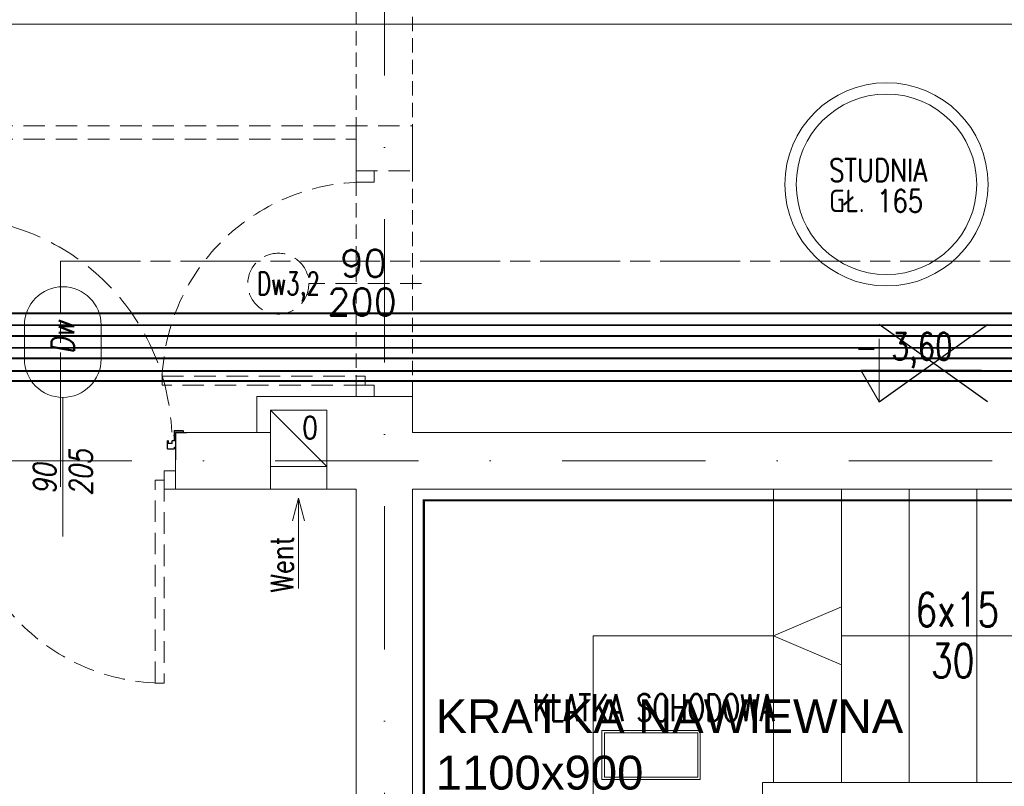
# Model space of a CAD drawing. Header units: millimetres. Extents: x -82287 to 177822, y -399756 to 0.
# Tile 179 of 228: x 51893 to 52329, y -195030 to -194691. Entities that reach past the tile are written whole.
import ezdxf
from ezdxf.enums import TextEntityAlignment as Align
from ezdxf.lldxf.tags import DXFTag

# ---------------------------------------------------------------- set-up
doc = ezdxf.new("R2010")
doc.units = ezdxf.units.MM
doc.header["$MEASUREMENT"] = 0
for name, pattern in [('SUŁOSZOWA - PB 21 03$0$2_3', [1, 0.5, -0.5]), ('SUŁOSZOWA - PB 21 03$0$CACHE', [9.525, 6.35, -3.175]), ('SUŁOSZOWA - PB 21 03$0$CARKOVANA', [7.5, 5, -2.5]), ('SUŁOSZOWA - PB 21 03$0$CENTER', [0.6, 0.375, -0.075, 0.075, -0.075]), ('SUŁOSZOWA - PB 21 03$0$CHAIN', [0.3543, 0.2362, -0.0295, 0.0591, -0.0295]), ('SUŁOSZOWA - PB 21 03$0$DASHDOT', [25.4, 12.7, -6.35, 0, -6.35]), ('SUŁOSZOWA - PB 21 03$0$Hidden Line', [391.222223, 282.222223, -109]), ('SUŁOSZOWA - PB 21 03$0$HIDDEN2', [4.7625, 3.175, -1.5875])]:
    doc.linetypes.add(name, pattern=pattern)
for name, color, linetype, lineweight in [('FL_WENTYLACJA', 7, 'Continuous', 50), ('IS_Powrót', 5, 'DASH', 40), ('IS_Zasilanie', 1, 'SOLID', 40), ('SUŁOSZOWA - PB 21 03$0$!! 0_ Istn-sciany', 251, 'Continuous', 0), ('SUŁOSZOWA - PB 21 03$0$!! 0_ Istn-widok', 251, 'Continuous', 0), ('SUŁOSZOWA - PB 21 03$0$!! 0_ Opis', 251, 'Continuous', 0), ('SUŁOSZOWA - PB 21 03$0$!! 0_Istn-armatura', 251, 'Continuous', 0), ('SUŁOSZOWA - PB 21 03$0$!! 0_Istn-went', 251, 'Continuous', 0), ('SUŁOSZOWA - PB 21 03$0$!! 0_Opis_pom', 251, 'Continuous', 0), ('SUŁOSZOWA - PB 21 03$0$!! 0_Osie', 251, 'SUŁOSZOWA - PB 21 03$0$DASHDOT', 0), ('SUŁOSZOWA - PB 21 03$0$!! 0_Widok', 251, 'Continuous', 0), ('SUŁOSZOWA - PB 21 03$0$!! 1  WYDZIELENIE PPOŻ', 251, 'Continuous', 0), ('SUŁOSZOWA - PB 21 03$0$!! 1_droga ewakuacyjna', 251, 'SUŁOSZOWA - PB 21 03$0$CHAIN', 0), ('SUŁOSZOWA - PB 21 03$0$!! 1_drzwi-linia', 251, 'Continuous', 0), ('SUŁOSZOWA - PB 21 03$0$!! 1_OPIS POM NOWE', 251, 'Continuous', 0), ('SUŁOSZOWA - PB 21 03$0$!! 1_PROJ przerywana', 251, 'SUŁOSZOWA - PB 21 03$0$CACHE', 0), ('SUŁOSZOWA - PB 21 03$0$!! 1_Wyburzenia', 251, 'SUŁOSZOWA - PB 21 03$0$CARKOVANA', 0), ('SUŁOSZOWA - PB 21 03$0$!! 2_drzwi opis', 251, 'Continuous', 0), ('SUŁOSZOWA - PB 21 03$0$0-osie-liniA', 251, 'SUŁOSZOWA - PB 21 03$0$DASHDOT', 0)]:
    doc.layers.add(name, color=color, linetype=linetype, lineweight=lineweight)
doc.layers.add('FL_XREF', color=252, linetype='Continuous')
for name, color, linetype, lineweight, true_color in [('IS_Ciepła_woda', 1, 'DASHDOT', 40, 0xff0000), ('IS_Cyrkulacja', 7, 'DASHWAVE', 40, 0x800080), ('IS_Zimna_woda', 5, 'SOLID', 40, 0x0000ff)]:
    doc.layers.add(name, color=color, linetype=linetype, lineweight=lineweight, true_color=true_color)
doc.layers.add('SUŁOSZOWA - PB 21 03$0$!! 0_ramki', color=251, linetype='Continuous', lineweight=0, plot=False)
doc.styles.get("Standard").update_dxf_attribs({"font": 'arial.ttf'})
doc.styles.add('SUŁOSZOWA - PB 21 03$0$50', font='ROMANS.shx', dxfattribs={"width": 0.8, "oblique": 10, "height": 10})
doc.styles.add('SUŁOSZOWA - PB 21 03$0$ARCHETYP', font='romans.shx', dxfattribs={"height": 15})
doc.styles.add('SUŁOSZOWA - PB 21 03$0$ARIAL', font='tahoma.ttf')
doc.styles.add('SUŁOSZOWA - PB 21 03$0$SIMPLEX', font='simplex.shx', dxfattribs={"width": 0.77})
doc.styles.add('SUŁOSZOWA - PB 21 03$0$TXT', font='simplex.shx')
tags = doc.linetypes.add('DASH', pattern=[15, 10, -5]).pattern_tags.tags
tags[6:7] = [DXFTag(74, 4), DXFTag(75, 0), DXFTag(340, '0'), DXFTag(46, 0.0), DXFTag(50, 0.0), DXFTag(44, 0.0), DXFTag(45, 0.0)]
tags[4:5] = [DXFTag(74, 4), DXFTag(75, 0), DXFTag(340, '0'), DXFTag(46, 0.0), DXFTag(50, 0.0), DXFTag(44, 0.0), DXFTag(45, 0.0)]
tags = doc.linetypes.add('DASHDOT', pattern=[20, 10, -5, 0, -5]).pattern_tags.tags
tags[10:11] = [DXFTag(74, 4), DXFTag(75, 0), DXFTag(340, '0'), DXFTag(46, 0.0), DXFTag(50, 0.0), DXFTag(44, 0.0), DXFTag(45, 0.0)]
tags[8:9] = [DXFTag(74, 4), DXFTag(75, 0), DXFTag(340, '0'), DXFTag(46, 0.0), DXFTag(50, 0.0), DXFTag(44, 0.0), DXFTag(45, 0.0)]
tags[6:7] = [DXFTag(74, 4), DXFTag(75, 0), DXFTag(340, '0'), DXFTag(46, 0.0), DXFTag(50, 0.0), DXFTag(44, 0.0), DXFTag(45, 0.0)]
tags[4:5] = [DXFTag(74, 4), DXFTag(75, 0), DXFTag(340, '0'), DXFTag(46, 0.0), DXFTag(50, 0.0), DXFTag(44, 0.0), DXFTag(45, 0.0)]
tags = doc.linetypes.add('DASHWAVE', pattern='A,10,-5,-20,[138,IS_LineDef.shx,S=2,R=0,X=-20,Y=0],-5', length=40).pattern_tags.tags
tags[16:17] = [DXFTag(74, 4), DXFTag(75, 0), DXFTag(340, '0'), DXFTag(46, 0.0), DXFTag(50, 0.0), DXFTag(44, 0.0), DXFTag(45, 0.0)]
tags[6:7] = [DXFTag(74, 4), DXFTag(75, 0), DXFTag(340, '0'), DXFTag(46, 0.0), DXFTag(50, 0.0), DXFTag(44, 0.0), DXFTag(45, 0.0)]
tags[4:5] = [DXFTag(74, 4), DXFTag(75, 0), DXFTag(340, '0'), DXFTag(46, 0.0), DXFTag(50, 0.0), DXFTag(44, 0.0), DXFTag(45, 0.0)]
tags = doc.linetypes.add('SOLID', pattern=[10, 10, 0]).pattern_tags.tags
tags[6:7] = [DXFTag(74, 4), DXFTag(75, 0), DXFTag(340, '0'), DXFTag(46, 0.0), DXFTag(50, 0.0), DXFTag(44, 0.0), DXFTag(45, 0.0)]
tags[4:5] = [DXFTag(74, 4), DXFTag(75, 0), DXFTag(340, '0'), DXFTag(46, 0.0), DXFTag(50, 0.0), DXFTag(44, 0.0), DXFTag(45, 0.0)]

# ---------------------------------------------------------------- blocks, each defined once
blk = doc.blocks.new('SUŁOSZOWA - PB 21 03$0$BLOK OSI')
at = {"layer": 'SUŁOSZOWA - PB 21 03$0$0-osie-liniA', "ltscale": 5}
for points in [[(51992.21, -199661.23), (51992.21, -193642.41)], [(48639.26, -195002.09), (55442.28, -195002.09)]]:
    blk.add_lwpolyline(points, dxfattribs=at)
blk = doc.blocks.new('SUŁOSZOWA - PB 21 03$0$zaw-dr-90-p')
at = {"color": 2, "linetype": 'SUŁOSZOWA - PB 21 03$0$CENTER', "ltscale": 0.2}
for p, q in [((12, 0), (-12, 0)), ((0, 12), (0, -12)), ((24.5, 24), (31, 24)), ((24.5, 19), (31, 19))]:
    blk.add_line(p, q, dxfattribs=at)
at = {"ltscale": 0.2}
for p, q in [((10, 12), (6.5, 12)), ((10, 0), (10, 6.5))]:
    blk.add_line(p, q, dxfattribs=at)
blk.add_lwpolyline([(0, 6.5), (23.5, 6.5, 0.414214), (28, 11), (28, 31), (24.5, 31), (24.5, 11, -0.414214), (23.5, 10), (0, 10, 4.561698), (7.6, 6.5), (4.9, 4.2)], format="xyb", dxfattribs=at)
blk.add_lwpolyline([(-0.2, -0.2), (-2.5, -0.2), (-2.5, 0.2), (-0.2, 0.2), (-0.2, 2.5), (0.2, 2.5), (0.2, 0.2), (2.8, 0.2), (2.8, -0.2), (0.2, -0.2), (0.2, -2.8), (-0.2, -2.8)], close=True)
blk.add_lwpolyline([(10, 10), (10, 39), (6.5, 39), (6.5, 10)], dxfattribs=at)
blk.add_circle((0, 0), 6.5, dxfattribs=at)
blk = doc.blocks.new('SUŁOSZOWA - PB 21 03$0$drzwi 90- sc 12')
for p, q in [((-13620.32, 20410.16), (-13620.32, 20313.77)), ((-13614.92, 20409.86), (-13620.32, 20409.86)), ((-13616.12, 20410.26), (-13620.22, 20410.26)), ((-13616.12, 20410.26), (-13620, 20410.26)), ((-13618.17, 20410.26), (-13616.22, 20410.26)), ((-13618.17, 20410.26), (-13616.22, 20410.26)), ((-13616.12, 20410.26), (-13616.12, 20411.46)), ((-13616.12, 20411.46), (-13615.02, 20411.46)), ((-13614.92, 20411.36), (-13614.92, 20313.77)), ((-13620.32, 20313.47), (-13620.32, 20317.97)), ((-13614.92, 20312.27), (-13614.92, 20317.97)), ((-13614.92, 20313.77), (-13620.32, 20313.77)), ((-13618.22, 20313.37), (-13620.22, 20313.37)), ((-13618.22, 20313.67), (-13618.22, 20313.37)), ((-13618.22, 20313.67), (-13616.42, 20313.67)), ((-13617.77, 20311.12), (-13617.77, 20305.72)), ((-13617.77, 20311.12), (-13617.77, 20305.72)), ((-13616.17, 20309.92), (-13617.37, 20309.92)), ((-13616.17, 20309.92), (-13616.17, 20311.02)), ((-13615.92, 20313.17), (-13615.92, 20312.17)), ((-13615.92, 20312.17), (-13615.02, 20312.17)), ((-13715.57, 20308.32), (-13715.57, 20308.56)), ((-13715.57, 20307.69), (-13715.57, 20308.56)), ((-13715.57, 20307.82), (-13715.57, 20308.56)), ((-13715.57, 20307.72), (-13715.37, 20307.72)), ((-13715.77, 20301.96), (-13716.27, 20301.96)), ((-13616.77, 20301.96), (-13616.27, 20301.96))]:
    blk.add_line(p, q)
for points in [[(-13665.27, 20284.96), (-13665.27, 20325.83)], [(-13615.57, 20309.64), (-13615.32, 20309.64), (-13615.32, 20309.82), (-13616.32, 20309.82), (-13616.32, 20309.64), (-13615.92, 20309.64)]]:
    blk.add_lwpolyline(points)
at = {"ltscale": 0.2}
for points in [[(-13715.57, 20307.51), (-13715.57, 20309.48, 0.414214), (-13715.91, 20309.82), (-13719.43, 20309.82, 0.414214), (-13719.77, 20309.48), (-13719.77, 20308.92), (-13719.59, 20308.92), (-13719.59, 20309.48, -0.414214), (-13719.43, 20309.64), (-13716.97, 20309.64)], [(-13716.97, 20309.64), (-13715.91, 20309.64, -0.414214), (-13715.75, 20309.48), (-13715.75, 20307.51)], [(-13615.92, 20309.64), (-13616.63, 20309.64, 0.414214), (-13616.79, 20309.48), (-13616.79, 20305.58, -0.414214), (-13617.13, 20305.24), (-13617.58, 20305.24, 0.414214), (-13617.74, 20305.08), (-13617.74, 20304.48, -0.414214), (-13618.08, 20304.14), (-13619.26, 20304.14, -0.414214), (-13619.6, 20304.48), (-13619.6, 20305.15, 1), (-13619.79, 20305.15), (-13619.79, 20301.96, 0.414214), (-13619.63, 20301.8), (-13617.11, 20301.8, 0.414214), (-13616.95, 20301.96), (-13616.95, 20302.52), (-13616.77, 20302.52), (-13616.77, 20301.96, -0.414214), (-13617.11, 20301.62), (-13619.63, 20301.62, -0.414214), (-13619.97, 20301.96), (-13619.97, 20305.15, -1), (-13619.42, 20305.15), (-13619.42, 20304.48, 0.414214), (-13619.26, 20304.32), (-13618.08, 20304.32, 0.414214), (-13617.92, 20304.48), (-13617.92, 20305.08, -0.414214), (-13617.58, 20305.42), (-13617.13, 20305.42, 0.414214), (-13616.97, 20305.58), (-13616.97, 20309.48, -0.414214), (-13616.63, 20309.82), (-13613.11, 20309.82, -0.414214), (-13612.77, 20309.48), (-13612.77, 20308.92), (-13612.95, 20308.92), (-13612.95, 20309.48, 0.414214), (-13613.11, 20309.64), (-13615.57, 20309.64)], [(-13715.75, 20307.76), (-13715.75, 20305.58, 0.414214), (-13715.41, 20305.24), (-13714.96, 20305.24, -0.414214), (-13714.8, 20305.08), (-13714.8, 20304.48, 0.414214), (-13714.46, 20304.14), (-13713.28, 20304.14, 0.414214), (-13712.94, 20304.48), (-13712.94, 20305.15, -1), (-13712.75, 20305.15), (-13712.75, 20301.96, -0.414214), (-13712.91, 20301.8), (-13715.43, 20301.8, -0.414214), (-13715.59, 20301.96), (-13715.59, 20302.52), (-13715.77, 20302.52), (-13715.77, 20301.96, 0.414214), (-13715.43, 20301.62), (-13712.91, 20301.62, 0.414214), (-13712.57, 20301.96), (-13712.57, 20305.15, 1), (-13713.12, 20305.15), (-13713.12, 20304.48, -0.414214), (-13713.28, 20304.32), (-13714.46, 20304.32, -0.414214), (-13714.62, 20304.48), (-13714.62, 20305.08, 0.414214), (-13714.96, 20305.42), (-13715.41, 20305.42, -0.414214), (-13715.57, 20305.58), (-13715.57, 20307.64)]]:
    blk.add_lwpolyline(points, format="xyb", dxfattribs=at)
at = {"lineweight": 30}
for points in [[(-13716.27, 20308.92), (-13721.27, 20308.92)], [(-13716.27, 20308.92), (-13716.27, 20296.92)], [(-13614.27, 20308.92), (-13609.27, 20308.92)], [(-13614.27, 20308.92), (-13614.27, 20296.92)]]:
    blk.add_lwpolyline(points, dxfattribs=at)
blk.add_lwpolyline([(-13616.79, 20308.82), (-13616.97, 20308.82), (-13616.97, 20307.42), (-13616.79, 20307.42)], close=True)
for centre, radius, start, end in [((-13620.22, 20410.16), 0.1, 90, 180), ((-13615.02, 20411.36), 0.1, 0, 90), ((-13620.22, 20313.47), 0.1, 180, 270), ((-13616.42, 20313.17), 0.5, 0, 90), ((-13616.27, 20311.02), 0.1, 0, 90), ((-13615.02, 20312.27), 0.1, 270, 0)]:
    blk.add_arc(centre, radius, start, end)
at = {"linetype": 'SUŁOSZOWA - PB 21 03$0$Hidden Line', "lineweight": 9, "ltscale": 0.05}
blk.add_arc((-13615.5, 20305.14), 99.12, 94.8005, 177.6944, dxfattribs=at)
at = {"xscale": 0.09999999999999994, "yscale": 0.09999999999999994, "zscale": 0.09999999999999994, "rotation": 180.0000000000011}
blk.add_blockref('SUŁOSZOWA - PB 21 03$0$zaw-dr-90-p', (-13614.92, 20310.92), dxfattribs=at)
blk = doc.blocks.new('SUŁOSZOWA - PB 21 03$0$1_ok-opis')
blk.add_line((0, 111.61), (0, 50))
for points in [[(-17, 128.61), (-17, 143.61)], [(17, 128.61), (17, 143.61)]]:
    blk.add_lwpolyline(points)
for centre, start, end in [((0, 143.61), 0, 180), ((0, 128.61), 180, 0)]:
    blk.add_arc(centre, 17, start, end)
at = {"style": 'SUŁOSZOWA - PB 21 03$0$ARCHETYP'}
for tag, height, rotation, p in [('NR', 12, 90, (0, 136.9)), ('NR', 12, 270, (0, 136.9)), ('SZEROKOŚĆ', 10, 270, (8, 78.29)), ('SZEROKOŚĆ', 10, 90, (-8, 78.29)), ('WYSOKOŚĆ', 10, 270, (-8, 78.29)), ('WYSOKOŚĆ', 10, 90, (8, 78.29))]:
    blk.add_attdef(tag, text='', height=height, rotation=rotation, dxfattribs=at).set_placement(p, align=Align.MIDDLE)
blk = doc.blocks.new('SUŁOSZOWA - PB 21 03')
for points in [[(52211.45827, -194912.98394), (52259.4755, -194878.71923)], [(52259.4755, -194912.98394), (52211.45827, -194878.71923)]]:
    blk.add_lwpolyline(points)
at = {"layer": 'SUŁOSZOWA - PB 21 03$0$!! 0_ Istn-sciany'}
for points in [[(51935.71142, -194910.5883), (52004.71142, -194910.5883)], [(51935.71142, -194926.5883), (51935.71142, -194910.5883)], [(52004.71142, -194910.5883), (52004.71142, -194926.5883)], [(51941.71142, -194951.5883), (51941.71142, -194916.5883)], [(51941.71142, -194916.5883), (51966.71142, -194916.5883)], [(51966.71142, -194916.5883), (51966.71142, -194951.5883)], [(51899.71142, -194926.5883), (51935.71142, -194926.5883)], [(51899.71142, -194951.5883), (51899.71142, -194926.5883)], [(52004.71142, -194926.5883), (52664.71142, -194926.5883)], [(51899.71142, -194951.5883), (51941.71142, -194951.5883)], [(51966.71142, -194951.5883), (51979.71142, -194951.5883)], [(51979.71142, -194951.5883), (51979.71142, -195587.5883)], [(52004.71142, -194951.5883), (52664.71134, -194951.5883)], [(52004.71142, -194951.5883), (52004.71142, -195226.5883)]]:
    blk.add_lwpolyline(points, dxfattribs=at)
at = {"layer": 'SUŁOSZOWA - PB 21 03$0$!! 0_ Istn-widok'}
for points in [[(51935.71142, -194926.5883), (51941.71142, -194926.5883)], [(52164.71142, -194951.5883), (52164.71142, -195081.5883)], [(52194.71142, -194951.5883), (52194.71142, -195081.5883)], [(52224.71142, -194951.5883), (52224.71142, -195081.5883)], [(52254.71142, -194951.5883), (52254.71142, -195081.5883)], [(52084.71142, -195016.5883), (52084.71142, -195161.5883)], [(52084.71142, -195016.5883), (52164.71142, -195016.5883)], [(52194.71142, -195016.5883), (52374.71142, -195016.5883)], [(52159.71142, -195081.5883), (52374.71142, -195081.5883)], [(52159.71142, -195081.5883), (52159.71142, -195096.5883)]]:
    blk.add_lwpolyline(points, dxfattribs=at)
at = {"layer": 'SUŁOSZOWA - PB 21 03$0$!! 0_ Opis'}
for points in [[(52211.45827, -194884.98218), (52211.45827, -194912.98394)], [(52211.45827, -194912.98394), (52203.37486, -194898.98306)], [(52203.37486, -194898.98306), (52256.80906, -194898.98306)]]:
    blk.add_lwpolyline(points, dxfattribs=at)
at = {"layer": 'SUŁOSZOWA - PB 21 03$0$!! 0_Istn-armatura'}
for radius in [45, 40]:
    blk.add_circle((52214.71142, -194816.5883), radius, dxfattribs=at)
at = {"layer": 'SUŁOSZOWA - PB 21 03$0$!! 0_Istn-went'}
blk.add_lwpolyline([(51941.71142, -194941.5883), (51966.71142, -194941.5883), (51966.71142, -194916.5883), (51941.71142, -194916.5883)], close=True, dxfattribs=at)
for points in [[(51941.71142, -194916.5883), (51966.71142, -194941.5883)], [(51941.71142, -194951.5883), (51966.71142, -194951.5883)], [(51954.21142, -194955.64023), (51951.53193, -194965.64023)], [(51954.21142, -194995.68676), (51954.21142, -194955.64023)], [(51954.21142, -194955.64023), (51956.89092, -194965.64023)]]:
    blk.add_lwpolyline(points, dxfattribs=at)
at = {"layer": 'SUŁOSZOWA - PB 21 03$0$!! 0_Opis_pom', "ltscale": 0.7}
for points in [[(52088.65055, -195080.27267), (52132.17055, -195080.27267), (52132.17055, -195058.51267), (52088.65055, -195058.51267)], [(52089.73855, -195079.18467), (52131.08255, -195079.18467), (52131.08255, -195059.60067), (52089.73855, -195059.60067)]]:
    blk.add_lwpolyline(points, close=True, dxfattribs=at)
at = {"layer": 'SUŁOSZOWA - PB 21 03$0$!! 0_ramki'}
blk.add_lwpolyline([(51280.42916, -198945.67237), (51280.42916, -194745.67237), (54250.42916, -194745.67237), (54250.42916, -198945.67237)], close=True, dxfattribs=at)
at = {"layer": 'SUŁOSZOWA - PB 21 03$0$!! 0_Widok'}
for points in [[(52164.71142, -195016.5883), (52194.71142, -195003.70439)], [(52164.71142, -195016.5883), (52194.71142, -195029.47222)]]:
    blk.add_lwpolyline(points, dxfattribs=at)
at = {"layer": 'SUŁOSZOWA - PB 21 03$0$!! 1  WYDZIELENIE PPOŻ', "color": 20, "linetype": 'SUŁOSZOWA - PB 21 03$0$2_3', "ltscale": 10, "true_color": 0xf65c09, "const_width": 1}
blk.add_lwpolyline([(52529.71142, -195221.5883), (52009.71142, -195221.5883), (52009.71142, -194956.5883), (52529.71142, -194956.5883)], close=True, dxfattribs=at)
at = {"layer": 'SUŁOSZOWA - PB 21 03$0$!! 1_droga ewakuacyjna', "ltscale": 150}
blk.add_lwpolyline([(51848.71138, -194926.5883), (51848.71138, -194850.65907), (52743.68434, -194850.65907), (52743.68434, -195166.81752), (52559.71142, -195166.81752)], dxfattribs=at)
at = {"layer": 'SUŁOSZOWA - PB 21 03$0$!! 1_PROJ przerywana'}
for points in [[(51979.71142, -194710.5883), (51979.71142, -194910.5883)], [(52004.71142, -194910.5883), (52004.71142, -194710.5883)]]:
    blk.add_lwpolyline(points, dxfattribs=at)
at = {"layer": 'SUŁOSZOWA - PB 21 03$0$!! 1_Wyburzenia', "linetype": 'SUŁOSZOWA - PB 21 03$0$HIDDEN2', "ltscale": 3}
for points in [[(51703.71142, -194790.5883), (52004.71142, -194790.5883)], [(51979.71142, -194796.5883), (51979.71142, -194790.5883)], [(52004.71142, -194790.5883), (52004.71142, -194810.5883)], [(51703.71142, -194796.5883), (51979.71142, -194796.5883)], [(51979.71142, -194796.5883), (51979.71142, -194810.5883)], [(51979.71142, -194810.5883), (52004.71142, -194810.5883)], [(52008.71142, -194860.5883), (51958.71142, -194860.5883)], [(51849.71142, -194922.5883), (51849.71142, -194972.5883)]]:
    blk.add_lwpolyline(points, dxfattribs=at)
for points in [[(51987.71142, -194815.5883), (51987.71142, -194810.5883), (51979.71142, -194810.5883), (51979.71142, -194815.5883)], [(51893.71142, -194901.5883), (51983.71142, -194901.5883), (51983.71142, -194905.5883), (51893.71142, -194905.5883)], [(51987.71142, -194905.5883), (51987.71142, -194910.5883), (51979.71142, -194910.5883), (51979.71142, -194905.5883)], [(51894.71142, -194943.5883), (51899.71142, -194943.5883), (51899.71142, -194951.5883), (51894.71142, -194951.5883)], [(51890.71142, -195037.5883), (51890.71142, -194947.5883), (51894.71142, -194947.5883), (51894.71142, -195037.5883)]]:
    blk.add_lwpolyline(points, close=True, dxfattribs=at)
blk.add_circle((51945.21142, -194860.5883), 13.5, dxfattribs=at)
for centre, start, end in [((51983.71142, -194905.5883), 90, 180), ((51894.71142, -194947.5883), 180, 270)]:
    blk.add_arc(centre, 90, start, end, dxfattribs=at)
at = {"layer": 'SUŁOSZOWA - PB 21 03$0$!! 0_Osie'}
blk.add_blockref('SUŁOSZOWA - PB 21 03$0$BLOK OSI', (0, 63), dxfattribs=at)
at = {"layer": 'SUŁOSZOWA - PB 21 03$0$!! 1_drzwi-linia', "xscale": -1}
blk.add_blockref('SUŁOSZOWA - PB 21 03$0$drzwi 90- sc 12', (38183.44172, -215235.51264), dxfattribs=at)
at = {"layer": 'SUŁOSZOWA - PB 21 03$0$!! 2_drzwi opis'}
ref = blk.add_blockref('SUŁOSZOWA - PB 21 03$0$1_ok-opis', (51849.71142, -195022.5883), dxfattribs=dict(at, xscale=-1, rotation=359.9999963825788))
ref.add_attrib('WYSOKOŚĆ', '90 ', dxfattribs={"layer": '0', "height": 10, "rotation": 89.9999964, "style": 'SUŁOSZOWA - PB 21 03$0$50', "oblique": 10, "width": 0.8}).set_placement((51841.71143, -194944.29745), align=Align.MIDDLE)
ref.add_attrib('SZEROKOŚĆ', '205', dxfattribs={"layer": '0', "height": 10, "rotation": 89.9999964, "style": 'SUŁOSZOWA - PB 21 03$0$50', "oblique": 10, "width": 0.8}).set_placement((51857.71143, -194944.29745), align=Align.MIDDLE)
ref.add_attrib('NR', 'Dw', dxfattribs={"layer": '0', "height": 10, "rotation": 89.9999964, "style": 'SUŁOSZOWA - PB 21 03$0$50', "oblique": 10, "width": 0.8}).set_placement((51849.71143, -194884.38116), align=Align.MIDDLE)
at = {"layer": 'SUŁOSZOWA - PB 21 03$0$!! 0_ Opis', "style": 'SUŁOSZOWA - PB 21 03$0$SIMPLEX', "width": 0.75}
for s, height, p in [('- 3,60', 12, (52200.77082, -194894.40494)), ('6x15', 15, (52227.53086, -195012.55401)), ('30', 15, (52234.3987, -195035.15336))]:
    blk.add_text(s, height=height, dxfattribs=at).set_placement(p)
at = {"layer": 'SUŁOSZOWA - PB 21 03$0$!! 0_Istn-armatura', "style": 'SUŁOSZOWA - PB 21 03$0$ARCHETYP', "width": 0.8}
for s, p in [('STUDNIA', (52189.27272, -194815.29393)), ('GŁ. 165', (52189.27272, -194828.93048))]:
    blk.add_text(s, height=10, rotation=0, dxfattribs=at).set_placement(p)
at = {"layer": 'SUŁOSZOWA - PB 21 03$0$!! 0_Istn-went', "style": 'SUŁOSZOWA - PB 21 03$0$ARCHETYP', "width": 0.8}
for s, rotation, p in [('0', 0, (51955.87286, -194929.41077)), ('Went', 90, (51951.8812, -194997.47365))]:
    blk.add_text(s, height=10, rotation=rotation, dxfattribs=at).set_placement(p)
at = {"layer": 'SUŁOSZOWA - PB 21 03$0$!! 0_Opis_pom', "ltscale": 0.7, "style": 'SUŁOSZOWA - PB 21 03$0$TXT', "width": 0.7}
blk.add_text('KLATKA SCHODOWA', height=12, dxfattribs=at).set_placement((52111.52568, -195054.46636), align=Align.CENTER)
at = {"layer": 'SUŁOSZOWA - PB 21 03$0$!! 0_Opis_pom', "ltscale": 0.7, "style": 'SUŁOSZOWA - PB 21 03$0$ARIAL'}
for tag, p in [('B0,19', (52679.2094, -194257.55204)), ('B2,14', (73874.0461, -194402.0887)), ('B2,12', (73342.49259, -194413.89249)), ('B1,21', (60405.50261, -194427.18207)), ('B2,11', (73069.01144, -194438.89383)), ('B2,16', (75195.07765, -194441.83446)), ('A1,16', (59129.54925, -194448.08429)), ('B1,19', (59914.81903, -194448.15658)), ('B1/17', (59524.53699, -194450.37428)), ('1,23', (61575.22173, -194450.37428)), ('1,22', (60947.33929, -194456.1144)), ('B0,15', (51514.15008, -194461.8073)), ('A1,1', (58808.06672, -194460.94161)), ('B2,19.1', (76701.67035, -194466.03695)), ('B3,7', (87459.81312, -194465.07097)), ('B3,3', (88235.73906, -194465.79732)), ('B1,18', (59715.51745, -194473.87108)), ('B2,17', (75506.7465, -194471.3759)), ('B0,18', (52071.43815, -194478.40179)), ('B3,8', (90006.66539, -194478.47972)), ('B3,6', (86826.65132, -194483.15512)), ('B2,15', (74566.38885, -194487.81114)), ('B1,20', (60198.53687, -194490.17374)), ('B2,10', (72728.63362, -194489.37283)), ('B2,13', (73649.91716, -194500.01242)), ('A0,6', (49094.40602, -194505.72387)), ('A2,5', (72452.45009, -194505.90583)), ('A0,4', (49692.81919, -194517.93289)), ('A1,6', (58565.96262, -194514.50753)), ('B1,1', (61908.24378, -194515.48656)), ('B0,22', (54187.56644, -194519.04308)), ('A0,3', (49906.53818, -194524.03766)), ('B0,20', (53125.45224, -194527.8835)), ('A0,5', (49399.71914, -194533.19455)), ('B0,21', (53847.26622, -194535.08002)), ('B1,3', (62229.35503, -194604.49851)), ('B2,18', (75922.43604, -194612.23635)), ('B2,19', (77152.69039, -194617.53776)), ('A3,4', (85509.27934, -194642.47136)), ('B0,24B', (54824.42896, -194684.26784)), ('B1,4', (63476.45184, -194691.11207)), ('B0,16', (51457.40872, -194704.43091)), ('B0,13', (50367.63944, -194706.5583)), ('B0,17', (51897.58569, -194706.77195)), ('A2,4', (71695.75649, -194707.44268)), ('A1,5', (58149.22649, -194724.80163)), ('A2.1', (72371.45884, -194731.56251)), ('B0,23', (54542.05776, -194742.93939)), ('A1,2', (58744.42262, -194746.622)), ('B1,2D', (60756.29674, -194750.92727)), ('A1,15', (59129.54925, -194780.73348)), ('B0,14', (50962.60809, -194789.06568)), ('A3.1', (86079.08704, -194786.62422)), ('B1,4', (63483.03852, -194791.04365)), ('A0,2', (49295.91259, -194810.95246)), ('B2.7', (74548.27897, -194836.12781)), ('B3,2', (89035.72921, -194837.99287)), ('B0,7', (52851.95551, -194845.56115)), ('B1,2B', (62374.83512, -194841.86715)), ('B1,2A', (61803.35407, -194869.27513)), ('B0,8', (51561.38742, -194890.27848)), ('A3.2', (86016.50296, -195004.88875)), ('A1,3', (58810.05243, -195008.83917)), ('A0,1', (49914.27925, -195025.82804)), ('A0,10', (49695.87246, -195042.9259)), ('B0,17', (51225.06492, -195049.74007)), ('B2.2', (74976.1855, -195068.47988)), ('B0,6', (52110.41055, -195069.39267)), ('B1,8', (61403.63433, -195071.25189)), ('A2.2', (72371.45884, -195070.78713)), ('A0,7', (49042.50308, -195082.6056)), ('B3,11', (88623.94853, -195099.23575)), ('B3,4', (87612.56208, -195132.78192)), ('B3,5', (86839.47632, -195174.05241)), ('B0,12', (50313.60595, -195207.52936)), ('B0,11', (50726.178, -195219.06638)), ('B3,10', (89778.42161, -195220.68871)), ('B1,6', (63686.26823, -195231.3997)), ('B0,24A', (54359.17011, -195245.97867)), ('A1,4', (58093.66276, -195250.96213)), ('B0,10', (51476.34179, -195259.44699)), ('B3,9', (90479.74099, -195260.18621)), ('A0,11', (49643.96951, -195271.84772)), ('B1,14', (59332.54805, -195280.73534)), ('B2,21', (75970.16114, -195290.81005)), ('A0,8', (49042.50308, -195293.21363)), ('B0,9', (51798.4912, -195291.17482)), ('B1,13', (60186.62513, -195314.46953)), ('B2,9', (73175.51251, -195317.21162)), ('B0,3', (52068.59538, -195319.60465)), ('B1,10', (60892.94126, -195319.45825)), ('B1,5', (63419.22943, -195317.21026)), ('A2.3', (71832.37045, -195318.78232)), ('B2,4', (74493.5947, -195318.7733)), ('B2,3', (74674.2815, -195319.28036)), ('A3,3', (85569.83931, -195318.78232)), ('B3,1', (88723.65615, -195329.98594)), ('B2,8', (73894.209, -195338.18956)), ('B1,9', (61058.12383, -195344.48743)), ('B2,20', (77211.021, -195343.82367)), ('B2.1', (75304.74121, -195348.36327)), ('B0,2', (52227.2348, -195357.98297)), ('B1,2C', (61827.40698, -195369.02625)), ('B1,7', (62134.52151, -195372.05069)), ('B0,1', (53061.17304, -195403.85659)), ('A0,9', (49001.50444, -195413.15723)), ('A0,12', (49689.76592, -195485.50737)), ('B0,4', (52224.78303, -195500.96352)), ('B2,5', (74686.48999, -195507.24036)), ('B1,11', (61050.00078, -195512.89565)), ('B1,12', (60864.00751, -195544.00738)), ('B2,6', (74499.29165, -195549.55175)), ('B0,5', (52066.14362, -195556.83806)), ('C2,2', (74812.78942, -195865.8959)), ('C1,3', (61091.58871, -195973.27844)), ('C0,2A', (52278.30875, -196050.48297)), ('C0,1', (52808.36775, -196132.34208)), ('C1,2', (61690.27405, -196439.72387)), ('C1,1', (62060.59754, -196465.28533)), ('C3,1', (88979.71614, -196545.67785)), ('C0,2B', (53028.88223, -196668.8019)), ('C1,4', (61008.68123, -196686.32122)), ('C2,1', (75334.65984, -196786.2197)), ('C2,3', (74834.65119, -196933.26657)), ('C1,5', (61062.7252, -196991.42453)), ('C1,10', (62127.38542, -196998.81344)), ('C1,9', (62147.33751, -197289.53424)), ('C1,6', (61131.41824, -197329.69535)), ('C0,3', (52181.98562, -197341.92176)), ('D1,1', (73931.12245, -197584.03121)), ('C0,4', (52345.96562, -197596.60561)), ('D0,18', (60296.49264, -197617.95269)), ('C2,4', (75243.70451, -197663.89)), ('D0,7', (59141.53804, -197722.84718)), ('C1,7', (61222.2575, -197737.18052)), ('D0,17', (60701.16801, -197741.44864)), ('D1,4', (73157.19908, -197744.29721)), ('D0,3', (59562.25866, -197751.14316)), ('D1,6', (72757.78643, -197751.22612)), ('D0,6', (58741.71849, -197802.61699)), ('D0,10', (58357.73602, -197820.93991)), ('D,09', (59195.67196, -197881.51243)), ('C0,5', (52269.72696, -197902.4362)), ('C0,6', (52872.93793, -197917.07354)), ('D0,2', (59943.06082, -197917.06725)), ('D1,3', (73475.28953, -197924.29875)), ('D0,16', (60721.3534, -197935.2949)), ('D0,8', (59058.9008, -197963.64925)), ('D0,5', (59448.52586, -197969.8061)), ('C2,5', (74555.08284, -197988.7886)), ('D1,5', (73291.61607, -197999.29956)), ('D0,4', (59655.02693, -198042.2589)), ('D0,15', (60692.12223, -198127.4643)), ('D0,1', (59931.33074, -198173.12806)), ('D1,2', (73578.07819, -198172.30068)), ('D0,11', (58161.27105, -198211.45823)), ('D0,12', (58250.99458, -198537.17631)), ('D0,13', (58250.99458, -198764.99605)), ('D1,7', (71854.87376, -198786.88467)), ('D0,14', (59130.08589, -198795.3373)), ('D1,8', (71715.35366, -199212.44512))]:
    blk.add_attdef(tag, text='', height=11.968, dxfattribs=at).set_placement(p, align=Align.MIDDLE_CENTER)
at = {"layer": 'SUŁOSZOWA - PB 21 03$0$!! 1_OPIS POM NOWE', "style": 'SUŁOSZOWA - PB 21 03$0$ARIAL'}
for tag, p in [('C1.7A', (61271.6179, -197538.30303)), ('C2.5B', (74970.66097, -197546.70728)), ('C2,5C', (74903.71123, -197659.13664)), ('C2.4', (75374.07862, -197726.11453)), ('D1,2B', (74322.25834, -197791.43247)), ('C1.7C', (61260.26049, -197811.38428)), ('C1.8B', (61588.27341, -197817.62151)), ('C1.8A', (61884.42005, -197818.94854)), ('C1.7B', (61322.12354, -197933.89849)), ('C2,5A', (74943.41937, -197993.49482)), ('E1.2', (62164.78326, -198139.98688)), ('E1.5E', (62692.10372, -198153.27854)), ('D1,2C', (73419.9359, -198156.57844)), ('E2.9', (75361.45041, -198161.88904)), ('E3.1', (88990.58975, -198158.87886)), ('E2.7', (76022.45692, -198162.26272)), ('D1,2A', (74280.17915, -198172.30068)), ('E1.5D', (62993.60773, -198185.416)), ('E1.1', (61330.46191, -198191.9806)), ('E1.5C', (63016.9343, -198246.3437)), ('E1.5B', (63264.15117, -198307.8661)), ('E3.2', (88781.41347, -198385.24275)), ('E1.6', (61022.6264, -198421.00827)), ('E2.2', (74782.75417, -198427.85813)), ('E2.8', (75757.29014, -198437.09188)), ('E2.6', (76531.8031, -198444.40756)), ('E3.4', (89392.22607, -198450.03942)), ('E1.5A', (63049.47589, -198456.39852)), ('E1.5F', (62736.15118, -198589.14592)), ('E1.5G', (62892.39981, -198586.12622)), ('E1,4', (61888.25021, -198652.6996)), ('E2.1', (75803.99631, -198697.05773)), ('E1.5L', (63297.7633, -198733.65678)), ('E1.3', (61058.5992, -198806.28147)), ('E1.5H', (62893.53005, -198830.01758)), ('E2,3', (74778.52304, -198843.9541)), ('E3.3', (89150.95684, -198867.32581)), ('E1.5K', (63266.15427, -198904.67789)), ('E1.5I', (62723.74907, -199005.87002)), ('E2.4', (75135.87669, -199083.20857)), ('E2.5', (76615.04061, -199164.91143)), ('E1.5J', (63204.25187, -199215.697))]:
    blk.add_attdef(tag, text='', height=11.968, dxfattribs=at).set_placement(p, align=Align.MIDDLE_CENTER)
at = {"layer": 'SUŁOSZOWA - PB 21 03$0$!! 1_Wyburzenia', "linetype": 'SUŁOSZOWA - PB 21 03$0$HIDDEN2', "ltscale": 3, "style": 'SUŁOSZOWA - PB 21 03$0$ARCHETYP'}
for s, p in [('90', (51972.68862, -194857.5883)), ('200', (51966.90735, -194874.73544))]:
    blk.add_text(s, height=12, rotation=360, dxfattribs=at).set_placement(p)
at = {"layer": 'SUŁOSZOWA - PB 21 03$0$!! 1_Wyburzenia', "linetype": 'SUŁOSZOWA - PB 21 03$0$HIDDEN2', "ltscale": 3, "style": 'SUŁOSZOWA - PB 21 03$0$ARCHETYP', "width": 0.7}
blk.add_text('Dw3,2', height=10, dxfattribs=at).set_placement((51935.79337, -194865.50998))
blk = doc.blocks.new('wentylacja_1')
at = {"layer": 'FL_WENTYLACJA', "lineweight": 0, "insert": (52077.23054, -194991.84055), "char_height": 15, "width": 297.32333, "attachment_point": 1}
blk.add_mtext('\\A1;KRATKA NAWIEWNA\\P1100x900\\P15370 m{\\H0.7x;\\S3^ ;}/h', dxfattribs=at)
blk = doc.blocks.new('ogrzewanie_1')
at = {"layer": 'IS_Powrót'}
blk.add_line((51041.72, -149133.07), (52588.97, -149133.07), dxfattribs=at)
at = {"layer": 'IS_Powrót', "color": 6}
blk.add_line((50724.44, -149142.98), (52583.48, -149142.98), dxfattribs=at)
at = {"layer": 'IS_Zasilanie'}
blk.add_line((51061.72, -149123.07), (52598.97, -149123.07), dxfattribs=at)
at = {"layer": 'IS_Zasilanie', "color": 6}
blk.add_line((50714.44, -149152.98), (52573.48, -149152.98), dxfattribs=at)
blk = doc.blocks.new('woda_1')
at = {"layer": 'IS_Ciepła_woda'}
blk.add_line((-29685.07, -225080.98), (-27785.44, -225081.91), dxfattribs=at)
at = {"layer": 'IS_Cyrkulacja'}
blk.add_line((-29665.07, -225070.98), (-27775.44, -225071.91), dxfattribs=at)
at = {"layer": 'IS_Zimna_woda'}
blk.add_line((-29705.07, -225091.91), (-27795.44, -225091.91), dxfattribs=at)

msp = doc.modelspace()

# ---------------------------------------------------------------- block references
at = {"layer": 'FL_WENTYLACJA'}
msp.add_blockref('wentylacja_1', (0, 0), dxfattribs=at)
at = {"layer": 'FL_XREF'}
msp.add_blockref('SUŁOSZOWA - PB 21 03', (62.28, 52.9), dxfattribs=at)
at = {"layer": 'IS_Zasilanie'}
msp.add_blockref('ogrzewanie_1', (62.28, -45697.72), dxfattribs=at)
at = {"layer": 'IS_Zimna_woda'}
msp.add_blockref('woda_1', (80431.53, 30245.63), dxfattribs=at)

doc.saveas('drawing.dxf')
